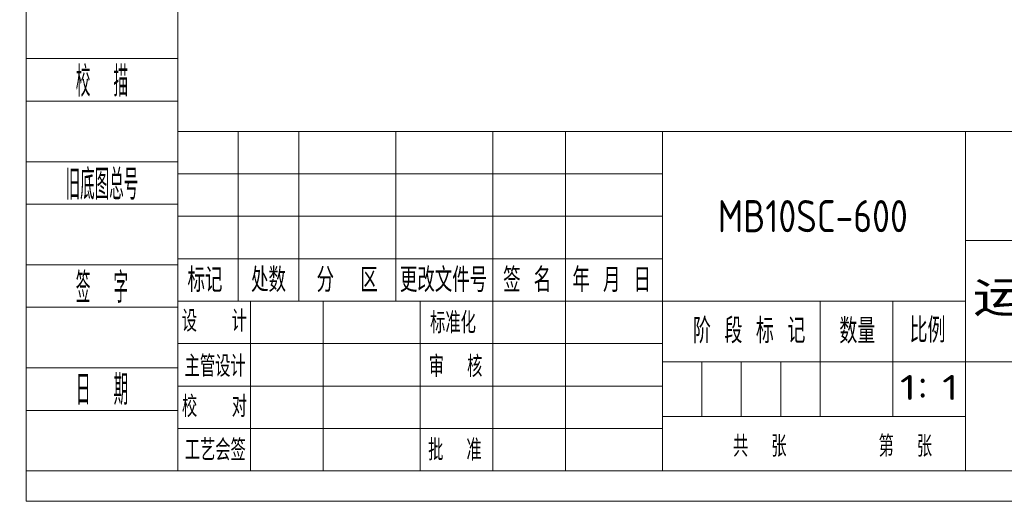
# Model space of a CAD drawing. Header units: millimetres. Extents: x 4180 to 7964, y -765 to 3096.
# Tile 1 of 30: x 4180 to 6292, y -765 to 268. Entities that reach past the tile are written whole.
import ezdxf
from ezdxf.enums import TextEntityAlignment as Align

# ---------------------------------------------------------------- set-up
doc = ezdxf.new("R2010")
doc.units = ezdxf.units.MM
for name, color, linetype, lineweight in [('1轮廓实线层', 7, 'Continuous', 18), ('2细线层', 4, 'Continuous', 13), ('6文字层', 3, 'Continuous', 13), ('L2', 6, 'Continuous', 13), ('图框层', 7, 'Continuous', 18)]:
    doc.layers.add(name, color=color, linetype=linetype, lineweight=lineweight)
doc.styles.add('PC_TEXTSTYLE', font='ISOCP.SHX', dxfattribs={"width": 0.707, "bigfont": 'GBCBIG.SHX'})
doc.styles.add('标准汉字', font='gbenor.shx', dxfattribs={"bigfont": 'gbcbig.shx'})

# ---------------------------------------------------------------- blocks, each defined once
blk = doc.blocks.new('ZwmFrameMain_A4^_^无分区图框^_^portrait')
at = {"layer": '1轮廓实线层'}
for q in [(0, 287), (180, 0)]:
    blk.add_line((0, 0), q, dxfattribs=at)
at = {"layer": '2细线层'}
for q in [(-25, 292), (185, -5)]:
    blk.add_line((-25, -5), q, dxfattribs=at)
blk = doc.blocks.new('ZwmFrameMain_附加栏')
at = {"layer": '2细线层'}
for p, q in [((-25, 102), (0, 102)), ((-25, 95), (0, 95)), ((-25, 85), (0, 85)), ((-25, 78), (0, 78)), ((-25, 68), (0, 68)), ((-25, 61), (0, 61)), ((-25, 51), (0, 51)), ((-25, 44), (0, 44)), ((-25, 34), (0, 34)), ((-25, 27), (0, 27)), ((-25, 17), (0, 17)), ((-25, 10), (0, 10)), ((-25, 0), (0, 0))]:
    blk.add_line(p, q, dxfattribs=at)
at = {"layer": '6文字层', "color": 3, "style": 'PC_TEXTSTYLE'}
for s, width, p in [('借通用件登记', 0.667, (-12.5, 98.5)), ('描   图', 0.6667, (-12.5, 81.5)), ('校  描', 0.667, (-12.5, 64.5)), ('旧底图总号', 0.667, (-12.5, 47.5)), ('签  字', 0.667, (-12.5, 30.5)), ('日  期', 0.667, (-12.49, 13.6))]:
    blk.add_text(s, height=5, dxfattribs=dict(at, width=width)).set_placement(p, align=Align.MIDDLE)
at = {"layer": '6文字层', "style": 'PC_TEXTSTYLE'}
for tag, width, p, p2 in [('借通用件登记', 0.671328, (-23.44, 86.36), (-1.25, 86.36)), ('描图', 2.120922, (-23.44, 69.36), (-1.25, 69.36)), ('校图', 2.149976, (-23.75, 52.06), (-1.25, 52.06)), ('旧底图总号', 0.761452, (-22.84, 35.67), (-1.86, 35.67)), ('签字', 2.026939, (-23.14, 18.37), (-1.56, 18.37)), ('日期', 1.89999, (-22.84, 1.37), (-2.17, 1.37))]:
    blk.add_attdef(tag, text='', height=5, dxfattribs=dict(at, width=width)).set_placement(p, p2, align=Align.FIT)

msp = doc.modelspace()

# ---------------------------------------------------------------- linework, layer by layer
at = {"layer": '1轮廓实线层'}
for p, q in [((4519.08, 28.28), (6859.08, 28.28)), ((4519.08, -699.72), (4519.08, 28.28))]:
    msp.add_line(p, q, dxfattribs=at)
at = {"layer": '2细线层', "color": 6, "linetype": 'Continuous'}
for p, q in [((4649.08, -335.72), (4649.08, 28.28)), ((4779.08, -335.72), (4779.08, 28.28)), ((4987.08, -335.72), (4987.08, 28.28)), ((5195.08, -699.72), (5195.08, 28.28)), ((5195.08, -335.72), (5195.08, 28.28)), ((5351.08, -699.72), (5351.08, 28.28)), ((5559.08, -699.72), (5559.08, 28.28)), ((6209.08, -699.72), (6209.08, 28.28)), ((4519.08, -62.72), (5559.08, -62.72)), ((4519.08, -153.72), (5559.08, -153.72)), ((6209.08, -205.72), (6859.08, -205.72)), ((4519.08, -244.72), (5559.08, -244.72)), ((4519.08, -335.72), (6209.08, -335.72)), ((4675.08, -699.72), (4675.08, -335.72)), ((4831.08, -699.72), (4831.08, -335.72)), ((5897.08, -582.72), (5897.08, -335.72)), ((6053.08, -582.72), (6053.08, -335.72)), ((4519.08, -426.72), (5559.08, -426.72)), ((5559.08, -465.72), (6859.08, -465.72)), ((5643.58, -582.72), (5643.58, -465.72)), ((5728.08, -582.72), (5728.08, -465.72)), ((5812.58, -582.72), (5812.58, -465.72)), ((4519.08, -517.72), (5559.08, -517.72)), ((5559.08, -582.72), (6209.08, -582.72)), ((4519.08, -608.72), (5559.08, -608.72))]:
    msp.add_line(p, q, dxfattribs=at)
at = {"layer": 'L2', "linetype": 'Continuous'}
msp.add_line((5039.08, -699.72), (5039.08, -335.72), dxfattribs=at)

# ---------------------------------------------------------------- block references
at = {"layer": '图框层', "xscale": 13, "yscale": 13, "zscale": 13}
for name in ['ZwmFrameMain_A4^_^无分区图框^_^portrait', 'ZwmFrameMain_附加栏']:
    msp.add_blockref(name, (4519.08, -699.72), dxfattribs=at)

# ---------------------------------------------------------------- texts
at = {"layer": '6文字层', "color": 6, "style": '标准汉字'}
for s, insert, char_height, width, attachment_point in [('标记', (4577.61, -290.24), 52, 151.45, 5), ('处数', (4713.92, -290.24), 52, 148.85, 5), ('分  区', (4882.54, -290.24), 52, 249.1357, 5), ('更改文件号', (5089.26, -290.24), 52, 380.9, 5), ('签 名', (5268.68, -290.24), 52, 193.1429, 5), ('年 月 日', (5450.03, -290.24), 52, 311.5357, 5), ('设   计', (4597.53, -378.26), 45.5, 260.7312, 5), ('标准化', (5109.58, -381.91), 45.5, 201.3375, 5), ('阶 段 标 记', (5624.34, -426.16), 53.529, 395.525, 7), ('数量', (5938.39, -426.66), 53.529, 130.2437, 7), ('比例', (6089.06, -424.72), 53.529, 122.2812, 7), ('主管设计', (4599.37, -475.14), 45.5, 262.7625, 5), ('审  核', (5115.13, -475.73), 45.5, 214.0125, 5), ('校   对', (4598.03, -561.4), 45.5, 264.1437, 5), ('共  张        第  张', (5710.29, -669.54), 45.5, 790.9687, 7), ('工艺会签', (4599.62, -654.64), 45.5, 263.9, 5), ('批  准', (5113.62, -654.66), 45.5, 215.7187, 5)]:
    msp.add_mtext(s, dxfattribs=dict(at, insert=insert, char_height=char_height, width=width, attachment_point=attachment_point))
at = {"layer": '6文字层', "color": 4, "style": 'PC_TEXTSTYLE', "flags": 8}
for tag, text, height, width, p, p2 in [('MB10SC-600', '产品名称或材料标记', 68.824, 0.840147, (5677.55, -187.81), (6085.24, -187.81)), ('运动范围图', '图样名称', 76.471, 2.309434, (6224.38, -367.66), (6843.79, -367.66))]:
    msp.add_attdef(tag, text=text, height=height, dxfattribs=dict(at, width=width)).set_placement(p, p2, align=Align.FIT)
at = {"layer": '6文字层', "color": 6, "style": 'PC_TEXTSTYLE', "width": 1.484756, "flags": 8}
msp.add_attdef('1：1', text='', height=53.53, dxfattribs=at).set_placement((6068.38, -547.53), (6193.79, -547.53), align=Align.FIT)

doc.saveas('drawing.dxf')
